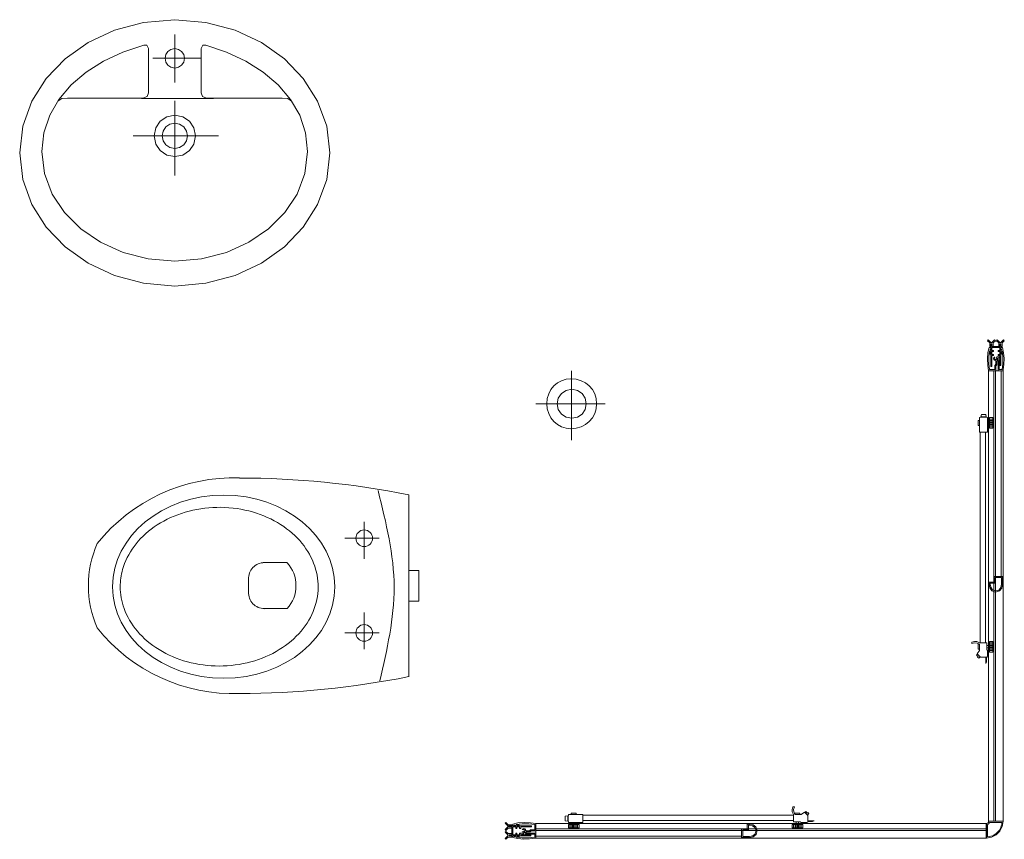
# Model space of a CAD drawing. Header units: millimetres. Extents: x -4725611 to 4745838, y -5478268 to 5501141.
# Tile 26 of 26: x 4745660 to 4745838, y 5500993 to 5501141. Entities that reach past the tile are written whole.
import ezdxf

# ---------------------------------------------------------------- set-up
doc = ezdxf.new("R2010")
doc.units = ezdxf.units.MM
doc.layers.add('AA - Wyposazenie', color=6, linetype='Continuous', lineweight=5)
doc.layers.add('sanitarny', color=7, linetype='Continuous')

# ---------------------------------------------------------------- blocks, each defined once
blk = doc.blocks.new('wc')
at = {"layer": 'AA - Wyposazenie'}
for p, q in [((4736362.94, 5486789.57), (4736362.94, 5486756.78)), ((4736354.92, 5486781.72), (4736354.92, 5486784.67)), ((4736354.92, 5486781.72), (4736351.44, 5486781.72)), ((4736354.92, 5486781.72), (4736354.92, 5486778.03)), ((4736354.92, 5486781.72), (4736357.62, 5486781.72)), ((4736336.69, 5486777.33), (4736341, 5486777.33)), ((4736364.77, 5486775.94), (4736362.94, 5486775.94)), ((4736364.77, 5486770.41), (4736364.77, 5486775.94)), ((4736334.06, 5486773.19), (4736334.06, 5486774.63)), ((4736334.06, 5486773.19), (4736334.06, 5486771.74)), ((4736342.61, 5486773.04), (4736342.61, 5486773.19)), ((4736362.94, 5486770.41), (4736364.77, 5486770.41)), ((4736336.69, 5486769.05), (4736341, 5486769.05)), ((4736354.92, 5486764.66), (4736354.92, 5486768.35)), ((4736354.92, 5486764.66), (4736351.44, 5486764.66)), ((4736354.92, 5486764.66), (4736354.92, 5486761.71)), ((4736354.92, 5486764.66), (4736357.62, 5486764.66))]:
    blk.add_line(p, q, dxfattribs=at)
at = {"layer": 'AA - Wyposazenie', "extrusion": (0, 0, -1)}
for centre, major_axis, start_param, end_param in [((4736331.38, 5486761.15), (22.25, 22.25), 4.600044, 5.531774), ((4736332.32, 5486635.64), (-110.98, 110.98), 0.786255, 0.981735), ((4736354.92, 5486781.72), (1.06, 1.06), 5.497787, 11.780972), ((4736323.79, 5486773.22), (13.16, 13.16), 3.92403, 4.344283), ((4736336.94, 5486774.46), (-2.04, 2.04), 5.558293, 7.155903), ((4736336.66, 5486773.26), (-4.21, 4.21), 1.603894, 2.368159), ((4736323.79, 5486773.12), (-13.16, 13.16), 5.079908, 5.500161), ((4736336.66, 5486773.11), (4.21, 4.21), 0.773434, 1.537698), ((4736336.94, 5486771.92), (2.04, 2.04), 2.268875, 3.866485), ((4736354.92, 5486764.66), (1.06, 1.06), 5.497787, 11.780972), ((4736331.37, 5486785.19), (-22.25, 22.25), 3.892416, 4.824147), ((4736332.23, 5486910.7), (110.98, 110.98), 2.15927, 2.354751)]:
    blk.add_ellipse(centre, major_axis=major_axis, ratio=1, start_param=start_param, end_param=end_param, dxfattribs=at)
blk.add_ellipse((4736329.59, 5486773), major_axis=(-20.04, 0), ratio=0.823601, dxfattribs=at)
at = {"layer": 'AA - Wyposazenie'}
for points, knots in [([(4736357.72, 5486756.01), (4736359.03, 5486761.65), (4736361.69, 5486773.1), (4736358.86, 5486784.52), (4736357.43, 5486790.31)], [0, 0, 0, 0, 15.558297, 31.583805, 31.583805, 31.583805, 31.583805]), ([(4736310.93, 5486773), (4736310.93, 5486774.04), (4736311.07, 5486775.08), (4736311.76, 5486777.56), (4736312.46, 5486778.97), (4736314.38, 5486781.57), (4736315.61, 5486782.77), (4736318.51, 5486784.79), (4736320.17, 5486785.62), (4736323.76, 5486786.81), (4736325.68, 5486787.17), (4736329.56, 5486787.38), (4736331.53, 5486787.22), (4736335.28, 5486786.41), (4736337.07, 5486785.75), (4736340.28, 5486784.03), (4736341.7, 5486782.96), (4736344.03, 5486780.55), (4736344.94, 5486779.2), (4736346.2, 5486776.39), (4736346.55, 5486774.91), (4736346.66, 5486771.96), (4736346.43, 5486770.48), (4736345.39, 5486767.61), (4736344.59, 5486766.23), (4736342.46, 5486763.72), (4736341.13, 5486762.59), (4736338.07, 5486760.71), (4736336.34, 5486759.96), (4736332.66, 5486758.96), (4736330.72, 5486758.7), (4736326.82, 5486758.7), (4736324.88, 5486758.96), (4736321.2, 5486759.96), (4736319.47, 5486760.71), (4736316.41, 5486762.59), (4736315.08, 5486763.72), (4736312.95, 5486766.23), (4736312.15, 5486767.61), (4736311.17, 5486770.34), (4736310.93, 5486771.67), (4736310.93, 5486773)], [0, 0, 0, 0, 0.225827, 0.225827, 0.546298, 0.546298, 0.866768, 0.866768, 1.187239, 1.187239, 1.507709, 1.507709, 1.82818, 1.82818, 2.14865, 2.14865, 2.469121, 2.469121, 2.789591, 2.789591, 3.110062, 3.110062, 3.430532, 3.430532, 3.751003, 3.751003, 4.071473, 4.071473, 4.391944, 4.391944, 4.712414, 4.712414, 5.032885, 5.032885, 5.353355, 5.353355, 5.673826, 5.673826, 5.994296, 5.994296, 6.283185, 6.283185, 6.283185, 6.283185])]:
    blk.add_open_spline(points, degree=3, knots=knots, dxfattribs=at)
blk = doc.blocks.new('UMYWALKA')
at = {"layer": 'AA - Wyposazenie'}
for points in [[(4736320.76, 5486875.2), (4736326.38, 5486874.71), (4736331.63, 5486873.31), (4736336.38, 5486871.1), (4736340.52, 5486868.16), (4736343.93, 5486864.61), (4736346.52, 5486860.53), (4736348.15, 5486856.03), (4736348.72, 5486851.2), (4736348.15, 5486846.38), (4736346.52, 5486841.88), (4736343.93, 5486837.8), (4736340.52, 5486834.25), (4736336.38, 5486831.31), (4736331.63, 5486829.09), (4736326.38, 5486827.68), (4736320.76, 5486827.19), (4736315.13, 5486827.68), (4736309.89, 5486829.09), (4736305.14, 5486831.31), (4736301, 5486834.25), (4736297.58, 5486837.8), (4736295, 5486841.88), (4736293.37, 5486846.38), (4736292.8, 5486851.2), (4736293.37, 5486856.03), (4736295, 5486860.53), (4736297.58, 5486864.61), (4736301, 5486868.16), (4736305.14, 5486871.1), (4736309.89, 5486873.31), (4736315.13, 5486874.71), (4736320.76, 5486875.2)], [(4736320.76, 5486866.49), (4736321.43, 5486866.62), (4736321.99, 5486866.99), (4736322.37, 5486867.55), (4736322.51, 5486868.24), (4736322.37, 5486868.91), (4736321.99, 5486869.47), (4736321.43, 5486869.85), (4736320.76, 5486869.99), (4736320.08, 5486869.85), (4736319.53, 5486869.47), (4736319.15, 5486868.91), (4736319.01, 5486868.24), (4736319.15, 5486867.55), (4736319.53, 5486866.99), (4736320.08, 5486866.62), (4736320.76, 5486866.49)], [(4736320.76, 5486850.51), (4736322.21, 5486850.81), (4736323.39, 5486851.61), (4736324.19, 5486852.79), (4736324.49, 5486854.24), (4736324.19, 5486855.7), (4736323.39, 5486856.89), (4736322.21, 5486857.71), (4736320.76, 5486858.01), (4736319.31, 5486857.71), (4736318.12, 5486856.89), (4736317.32, 5486855.7), (4736317.03, 5486854.24), (4736317.32, 5486852.79), (4736318.12, 5486851.61), (4736319.31, 5486850.81), (4736320.76, 5486850.51)], [(4736320.76, 5486851.96), (4736321.64, 5486852.14), (4736322.37, 5486852.63), (4736322.86, 5486853.35), (4736323.04, 5486854.24), (4736322.86, 5486855.13), (4736322.37, 5486855.87), (4736321.64, 5486856.38), (4736320.76, 5486856.56), (4736319.87, 5486856.38), (4736319.15, 5486855.87), (4736318.66, 5486855.13), (4736318.48, 5486854.24), (4736318.66, 5486853.35), (4736319.15, 5486852.63), (4736319.87, 5486852.14), (4736320.76, 5486851.96)]]:
    blk.add_lwpolyline(points, close=True, dxfattribs=at)
for points in [[(4736320.76, 5486863.87), (4736320.76, 5486872.5)], [(4736299.68, 5486860.52), (4736300.4, 5486860.98), (4736301.4, 5486861.05), (4736315.01, 5486861.05), (4736315.78, 5486861.34), (4736316, 5486862), (4736316, 5486870.03), (4736315.7, 5486870.6), (4736315.17, 5486870.6), (4736311.41, 5486869.34), (4736307.93, 5486867.71), (4736304.8, 5486865.74), (4736302.1, 5486863.44), (4736299.88, 5486860.84), (4736298.21, 5486857.97), (4736297.16, 5486854.83), (4736296.79, 5486851.46), (4736297.28, 5486847.49), (4736298.68, 5486843.78), (4736300.89, 5486840.42), (4736303.82, 5486837.49), (4736307.37, 5486835.07), (4736311.44, 5486833.24), (4736315.94, 5486832.09), (4736320.76, 5486831.68), (4736325.58, 5486832.09), (4736330.07, 5486833.24), (4736334.14, 5486835.07), (4736337.69, 5486837.49), (4736340.62, 5486840.42), (4736342.84, 5486843.78), (4736344.23, 5486847.49), (4736344.72, 5486851.46), (4736344.36, 5486854.83), (4736343.31, 5486857.97), (4736341.64, 5486860.84), (4736339.42, 5486863.44), (4736336.71, 5486865.74), (4736333.59, 5486867.71), (4736330.11, 5486869.34), (4736326.35, 5486870.6), (4736325.82, 5486870.6), (4736325.51, 5486870.03), (4736325.51, 5486862), (4736325.74, 5486861.34), (4736326.5, 5486861.05), (4736340.12, 5486861.05), (4736341.12, 5486860.98), (4736341.83, 5486860.52)], [(4736316.8, 5486868.24), (4736325.44, 5486868.24)], [(4736314.79, 5486861.01), (4736327.72, 5486861.01)], [(4736320.76, 5486860.56), (4736320.76, 5486847.13)], [(4736313.23, 5486854.24), (4736328.67, 5486854.24)]]:
    blk.add_lwpolyline(points, dxfattribs=at)
blk = doc.blocks.new('BRODZIK')
at = {"layer": 'AA - Wyposazenie'}
for p, q in [((4736466.11, 5486803.59), (4736466.19, 5486804.04)), ((4736467.07, 5486803.59), (4736466.11, 5486803.59)), ((4736466.19, 5486804.04), (4736466.99, 5486804.04)), ((4736466.99, 5486804.04), (4736467.07, 5486803.59)), ((4736467.68, 5486802.52), (4736468.29, 5486802.52)), ((4736467.69, 5486803.21), (4736468.29, 5486803.21)), ((4736467.69, 5486802.96), (4736468.29, 5486802.96)), ((4736467.69, 5486802.72), (4736468.29, 5486802.72)), ((4736467.69, 5486802.32), (4736468.29, 5486802.32)), ((4736467.69, 5486802.09), (4736468.29, 5486802.09)), ((4736467.69, 5486801.84), (4736468.29, 5486801.84)), ((4736467.69, 5486762.86), (4736468.29, 5486762.86)), ((4736467.69, 5486762.61), (4736468.29, 5486762.61)), ((4736467.68, 5486762.17), (4736468.29, 5486762.17)), ((4736467.69, 5486762.38), (4736468.3, 5486762.38)), ((4736467.69, 5486761.97), (4736468.29, 5486761.97)), ((4736467.69, 5486761.74), (4736468.29, 5486761.74)), ((4736467.69, 5486761.49), (4736468.29, 5486761.49)), ((4736391.61, 5486731.7), (4736391.17, 5486731.62)), ((4736391.17, 5486731.62), (4736391.17, 5486730.81)), ((4736391.17, 5486730.81), (4736391.61, 5486730.73)), ((4736391.61, 5486730.73), (4736391.61, 5486731.7)), ((4736392, 5486730.11), (4736392, 5486729.51)), ((4736392.25, 5486730.11), (4736392.25, 5486729.51)), ((4736392.48, 5486730.11), (4736392.48, 5486729.51)), ((4736392.68, 5486730.11), (4736392.68, 5486729.51)), ((4736392.89, 5486730.11), (4736392.89, 5486729.51)), ((4736393.12, 5486730.11), (4736393.12, 5486729.51)), ((4736393.37, 5486730.11), (4736393.37, 5486729.51)), ((4736432.35, 5486730.11), (4736432.35, 5486729.51)), ((4736432.6, 5486730.11), (4736432.6, 5486729.51)), ((4736432.83, 5486730.11), (4736432.83, 5486729.51)), ((4736433.03, 5486730.11), (4736433.03, 5486729.51)), ((4736433.23, 5486730.11), (4736433.23, 5486729.51)), ((4736433.47, 5486730.11), (4736433.47, 5486729.51)), ((4736433.72, 5486730.11), (4736433.72, 5486729.5))]:
    blk.add_line(p, q, dxfattribs=at)
for points in [[(4736467.44, 5486817.48), (4736467.29, 5486817.34), (4736467.71, 5486816.93), (4736467.71, 5486816.29), (4736467.9, 5486816.29), (4736467.9, 5486816.8), (4736468.1, 5486816.8), (4736468.1, 5486816.29), (4736468.31, 5486816.29), (4736468.31, 5486816.93), (4736468.72, 5486817.34), (4736468.58, 5486817.48), (4736468.11, 5486817.01), (4736467.91, 5486817.01)], [(4736469.52, 5486816.29), (4736469.52, 5486816.76), (4736469.72, 5486816.76), (4736469.72, 5486812.84), (4736469.52, 5486812.84), (4736469.52, 5486814.68), (4736469.21, 5486814.68), (4736469.21, 5486814.88), (4736469.52, 5486814.88), (4736469.52, 5486815.38), (4736469.21, 5486815.38), (4736469.21, 5486815.58), (4736469.52, 5486815.58), (4736469.52, 5486816.09), (4736468.1, 5486816.09), (4736468.1, 5486815.58), (4736468.41, 5486815.58), (4736468.41, 5486815.38), (4736468.1, 5486815.38), (4736468.1, 5486814.88), (4736468.41, 5486814.88), (4736468.41, 5486814.68), (4736468.1, 5486814.68), (4736468.1, 5486812.71), (4736467.9, 5486812.71), (4736467.9, 5486816.8), (4736468.1, 5486816.8), (4736468.1, 5486816.29)], [(4736469.05, 5486817.48), (4736468.9, 5486817.34), (4736469.32, 5486816.93), (4736469.32, 5486816.29), (4736469.52, 5486816.29), (4736469.52, 5486816.76), (4736469.72, 5486816.76), (4736469.72, 5486816.29), (4736469.92, 5486816.29), (4736469.92, 5486816.93), (4736470.33, 5486817.34), (4736470.19, 5486817.48), (4736469.72, 5486817.01), (4736469.52, 5486817.01)], [(4736387.83, 5486805.97), (4736387.92, 5486806.9), (4736388.18, 5486807.76), (4736388.59, 5486808.53), (4736389.12, 5486809.19), (4736389.77, 5486809.73), (4736390.5, 5486810.13), (4736391.31, 5486810.39), (4736392.16, 5486810.47), (4736393.13, 5486810.39), (4736394.02, 5486810.13), (4736394.81, 5486809.73), (4736395.5, 5486809.19), (4736396.06, 5486808.53), (4736396.48, 5486807.76), (4736396.74, 5486806.9), (4736396.83, 5486805.97), (4736396.74, 5486805.04), (4736396.48, 5486804.19), (4736396.06, 5486803.42), (4736395.5, 5486802.76), (4736394.81, 5486802.22), (4736394.02, 5486801.82), (4736393.13, 5486801.56), (4736392.16, 5486801.47), (4736391.31, 5486801.56), (4736390.5, 5486801.82), (4736389.77, 5486802.22), (4736389.12, 5486802.76), (4736388.59, 5486803.42), (4736388.18, 5486804.19), (4736387.92, 5486805.04)], [(4736467.51, 5486730.72), (4736467.51, 5486811.93), (4736470.12, 5486811.93), (4736470.12, 5486730.72)], [(4736394.96, 5486805.97), (4736394.75, 5486804.95), (4736394.19, 5486804.12), (4736393.35, 5486803.56), (4736392.33, 5486803.35), (4736391.31, 5486803.56), (4736390.47, 5486804.12), (4736389.91, 5486804.95), (4736389.71, 5486805.97), (4736389.91, 5486806.99), (4736390.47, 5486807.83), (4736391.31, 5486808.39), (4736392.33, 5486808.6), (4736393.35, 5486808.39), (4736394.19, 5486807.83), (4736394.75, 5486806.99)], [(4736465.88, 5486803.47), (4736465.88, 5486800.85), (4736467.3, 5486800.85), (4736467.3, 5486803.47), (4736466.82, 5486803.54), (4736466.35, 5486803.54)], [(4736465.88, 5486803.47), (4736465.88, 5486800.85), (4736467.3, 5486800.85), (4736467.3, 5486803.47), (4736466.82, 5486803.54), (4736466.35, 5486803.54)], [(4736467.69, 5486803.47), (4736468.29, 5486803.47), (4736468.29, 5486801.56), (4736467.69, 5486801.56)], [(4736465.6, 5486802.95), (4736465.88, 5486802.95), (4736465.88, 5486802.08), (4736465.6, 5486802.08)], [(4736467.3, 5486802.74), (4736467.69, 5486802.74), (4736467.69, 5486802.29), (4736467.3, 5486802.29)], [(4736465.97, 5486800.85), (4736466.97, 5486800.85), (4736466.97, 5486762.9), (4736465.97, 5486762.9)], [(4736470.02, 5486773.44), (4736469.87, 5486772.76), (4736469.45, 5486772.24), (4736468.76, 5486772.03), (4736468.09, 5486772.26), (4736467.72, 5486772.79), (4736467.61, 5486773.44), (4736467.61, 5486773.82), (4736468.45, 5486773.82), (4736468.45, 5486774.85), (4736470.02, 5486774.85)], [(4736469.81, 5486773.44), (4736469.7, 5486772.84), (4736469.35, 5486772.4), (4736468.76, 5486772.23), (4736468.19, 5486772.43), (4736467.9, 5486772.9), (4736467.81, 5486773.44), (4736467.81, 5486773.62), (4736468.65, 5486773.62), (4736468.65, 5486774.65), (4736469.81, 5486774.65)], [(4736466.02, 5486760.28), (4736465.43, 5486760.88), (4736465.88, 5486761.5), (4736465.88, 5486762.65), (4736465.41, 5486762.84), (4736464.94, 5486762.86), (4736464.47, 5486762.73), (4736464.47, 5486762.99), (4736464.94, 5486763.12), (4736465.4, 5486763.1), (4736465.87, 5486762.9), (4736467.17, 5486762.9), (4736467.17, 5486761.65), (4736467.3, 5486761.51), (4736467.3, 5486760.47), (4736467.17, 5486760.28), (4736467.15, 5486759.94), (4736467.1, 5486759.46), (4736467.02, 5486759.14), (4736467.02, 5486760.28)], [(4736466.02, 5486760.28), (4736465.43, 5486760.88), (4736465.88, 5486761.5), (4736465.88, 5486762.65), (4736465.41, 5486762.84), (4736464.94, 5486762.86), (4736464.47, 5486762.73), (4736464.47, 5486762.99), (4736464.94, 5486763.12), (4736465.4, 5486763.1), (4736465.87, 5486762.9), (4736467.17, 5486762.9), (4736467.17, 5486761.65), (4736467.3, 5486761.51), (4736467.3, 5486760.47), (4736467.17, 5486760.28), (4736467.15, 5486759.94), (4736467.1, 5486759.46), (4736467.02, 5486759.14), (4736467.02, 5486760.28)], [(4736465.6, 5486762.62), (4736465.88, 5486762.62), (4736465.88, 5486761.75), (4736465.6, 5486761.75)], [(4736467.69, 5486763.14), (4736468.29, 5486763.14), (4736468.29, 5486761.22), (4736467.69, 5486761.22)], [(4736465.97, 5486760.34), (4736465.71, 5486760.09), (4736465.52, 5486760.28), (4736465.6, 5486760.36), (4736465.33, 5486760.64), (4736465.5, 5486760.81)], [(4736465.97, 5486760.34), (4736465.71, 5486760.09), (4736465.52, 5486760.28), (4736465.6, 5486760.36), (4736465.33, 5486760.64), (4736465.5, 5486760.81)], [(4736467.17, 5486762.41), (4736467.69, 5486762.41), (4736467.69, 5486761.95), (4736467.17, 5486761.95)], [(4736434.92, 5486731.78), (4736434.33, 5486732.37), (4736433.71, 5486731.92), (4736432.56, 5486731.92), (4736432.37, 5486732.39), (4736432.35, 5486732.86), (4736432.48, 5486733.34), (4736432.22, 5486733.33), (4736432.09, 5486732.86), (4736432.11, 5486732.4), (4736432.3, 5486731.93), (4736432.3, 5486730.63), (4736433.55, 5486730.63), (4736433.7, 5486730.51), (4736434.74, 5486730.51), (4736434.92, 5486730.63), (4736435.26, 5486730.65), (4736435.74, 5486730.7), (4736436.07, 5486730.78), (4736434.92, 5486730.78)], [(4736434.92, 5486731.78), (4736434.33, 5486732.37), (4736433.71, 5486731.92), (4736432.56, 5486731.92), (4736432.37, 5486732.39), (4736432.35, 5486732.86), (4736432.48, 5486733.34), (4736432.22, 5486733.33), (4736432.09, 5486732.86), (4736432.11, 5486732.4), (4736432.3, 5486731.93), (4736432.3, 5486730.63), (4736433.55, 5486730.63), (4736433.7, 5486730.51), (4736434.74, 5486730.51), (4736434.92, 5486730.63), (4736435.26, 5486730.65), (4736435.74, 5486730.7), (4736436.07, 5486730.78), (4736434.92, 5486730.78)], [(4736434.87, 5486731.83), (4736435.11, 5486732.09), (4736434.93, 5486732.29), (4736434.84, 5486732.2), (4736434.57, 5486732.47), (4736434.4, 5486732.3)], [(4736434.87, 5486731.83), (4736435.11, 5486732.09), (4736434.93, 5486732.29), (4736434.84, 5486732.2), (4736434.57, 5486732.47), (4736434.4, 5486732.3)], [(4736380.33, 5486730.36), (4736380.48, 5486730.51), (4736380.89, 5486730.1), (4736381.52, 5486730.1), (4736381.52, 5486729.9), (4736381.02, 5486729.9), (4736381.02, 5486729.7), (4736381.52, 5486729.7), (4736381.52, 5486729.49), (4736380.89, 5486729.49), (4736380.48, 5486729.08), (4736380.33, 5486729.22), (4736380.8, 5486729.69), (4736380.8, 5486729.9)], [(4736391.73, 5486731.92), (4736394.36, 5486731.92), (4736394.36, 5486730.51), (4736391.73, 5486730.51), (4736391.67, 5486730.98), (4736391.67, 5486731.45)], [(4736391.73, 5486731.92), (4736394.36, 5486731.92), (4736394.36, 5486730.51), (4736391.73, 5486730.51), (4736391.67, 5486730.98), (4736391.67, 5486731.45)], [(4736392.26, 5486732.2), (4736393.13, 5486732.2), (4736393.13, 5486731.92), (4736392.26, 5486731.92)], [(4736392.47, 5486730.51), (4736392.92, 5486730.51), (4736392.92, 5486730.11), (4736392.47, 5486730.11)], [(4736394.36, 5486731.83), (4736432.3, 5486731.83), (4736432.3, 5486730.84), (4736394.36, 5486730.84)], [(4736432.59, 5486732.2), (4736433.46, 5486732.2), (4736433.46, 5486731.92), (4736432.59, 5486731.92)], [(4736432.8, 5486730.63), (4736433.25, 5486730.63), (4736433.25, 5486730.11), (4736432.8, 5486730.11)], [(4736467.1, 5486730.31), (4736467.1, 5486727.7), (4736468.05, 5486727.85), (4736468.88, 5486728.28), (4736469.54, 5486728.94), (4736469.97, 5486729.77), (4736470.12, 5486730.72), (4736467.51, 5486730.72), (4736467.46, 5486730.52), (4736467.33, 5486730.37)], [(4736468.19, 5486728.12), (4736468.44, 5486728.24), (4736468.67, 5486728.38), (4736468.89, 5486728.54), (4736469.09, 5486728.73), (4736469.27, 5486728.93), (4736469.44, 5486729.14), (4736469.58, 5486729.38), (4736469.7, 5486729.62), (4736469.79, 5486729.88), (4736469.86, 5486730.15), (4736469.9, 5486730.43), (4736469.91, 5486730.52), (4736467.68, 5486730.52), (4736467.63, 5486730.4), (4736467.56, 5486730.3), (4736467.47, 5486730.22), (4736467.36, 5486730.16), (4736467.3, 5486730.14), (4736467.3, 5486727.91), (4736467.38, 5486727.91), (4736467.66, 5486727.96), (4736467.93, 5486728.03)], [(4736380.33, 5486728.75), (4736380.48, 5486728.9), (4736380.89, 5486728.49), (4736381.52, 5486728.49), (4736381.52, 5486728.28), (4736381.05, 5486728.28), (4736381.05, 5486728.08), (4736381.52, 5486728.08), (4736381.52, 5486727.88), (4736380.89, 5486727.88), (4736380.48, 5486727.47), (4736380.33, 5486727.61), (4736380.8, 5486728.08), (4736380.8, 5486728.28)], [(4736381.52, 5486728.28), (4736381.05, 5486728.28), (4736381.05, 5486728.08), (4736384.98, 5486728.08), (4736384.98, 5486728.28), (4736383.14, 5486728.28), (4736383.14, 5486728.59), (4736382.93, 5486728.59), (4736382.93, 5486728.28), (4736382.43, 5486728.28), (4736382.43, 5486728.59), (4736382.23, 5486728.59), (4736382.23, 5486728.28), (4736381.73, 5486728.28), (4736381.73, 5486729.7), (4736382.23, 5486729.7), (4736382.23, 5486729.39), (4736382.43, 5486729.39), (4736382.43, 5486729.7), (4736382.93, 5486729.7), (4736382.93, 5486729.39), (4736383.14, 5486729.39), (4736383.14, 5486729.7), (4736385.11, 5486729.7), (4736385.11, 5486729.9), (4736381.02, 5486729.9), (4736381.02, 5486729.7), (4736381.52, 5486729.7)], [(4736467.09, 5486730.29), (4736385.89, 5486730.29), (4736385.89, 5486727.68), (4736467.09, 5486727.68)], [(4736391.73, 5486730.11), (4736393.65, 5486730.11), (4736393.65, 5486729.51), (4736391.73, 5486729.51)], [(4736424.37, 5486727.79), (4736425.05, 5486727.93), (4736425.57, 5486728.35), (4736425.78, 5486729.04), (4736425.56, 5486729.71), (4736425.02, 5486730.08), (4736424.37, 5486730.19), (4736423.99, 5486730.19), (4736423.99, 5486729.35), (4736422.96, 5486729.35), (4736422.96, 5486727.79)], [(4736424.37, 5486727.99), (4736424.97, 5486728.1), (4736425.41, 5486728.45), (4736425.58, 5486729.04), (4736425.38, 5486729.61), (4736424.91, 5486729.91), (4736424.37, 5486729.99), (4736424.19, 5486729.99), (4736424.19, 5486729.15), (4736423.16, 5486729.15), (4736423.16, 5486727.99)], [(4736432.07, 5486730.11), (4736433.98, 5486730.11), (4736433.98, 5486729.51), (4736432.07, 5486729.51)]]:
    blk.add_lwpolyline(points, close=True, dxfattribs=at)
for points in [[(4736467.5, 5486811.93), (4736467.34, 5486812.91), (4736467.3, 5486814.08), (4736467.39, 5486815.21), (4736467.61, 5486816.09)], [(4736467.61, 5486816.09), (4736467.9, 5486816.09), (4736467.9, 5486815.89), (4736467.8, 5486815.84), (4736467.8, 5486815.65), (4736467.9, 5486815.58), (4736467.9, 5486815.38), (4736467.8, 5486815.32), (4736467.8, 5486815.08), (4736467.9, 5486815.01), (4736467.9, 5486814.88)], [(4736469.72, 5486814.88), (4736469.72, 5486815.01), (4736469.83, 5486815.08), (4736469.83, 5486815.32), (4736469.72, 5486815.38), (4736469.72, 5486815.58), (4736469.82, 5486815.65), (4736469.82, 5486815.84), (4736469.72, 5486815.89), (4736469.72, 5486816.09), (4736470.02, 5486816.09)], [(4736470.02, 5486816.09), (4736470.21, 5486815.18), (4736470.29, 5486814.13), (4736470.27, 5486813.07), (4736470.15, 5486812.13)], [(4736467.69, 5486815.51), (4736467.53, 5486814.44), (4736467.55, 5486813.19), (4736467.67, 5486812.13)], [(4736467.9, 5486814.88), (4736467.74, 5486814.99), (4736467.68, 5486815.24), (4736467.69, 5486815.51)], [(4736468.41, 5486814.12), (4736468.43, 5486814.23), (4736468.48, 5486814.33), (4736468.55, 5486814.41)], [(4736468.77, 5486813.76), (4736468.59, 5486813.81), (4736468.46, 5486813.94), (4736468.41, 5486814.12)], [(4736468.55, 5486814.41), (4736468.62, 5486814.24)], [(4736468.62, 5486814.24), (4736468.6, 5486814.21), (4736468.58, 5486814.17), (4736468.58, 5486814.12)], [(4736468.58, 5486814.12), (4736468.61, 5486814.03), (4736468.67, 5486813.96), (4736468.77, 5486813.93)], [(4736468.77, 5486813.93), (4736468.87, 5486813.96), (4736468.94, 5486814.03), (4736468.96, 5486814.12)], [(4736468.92, 5486814.24), (4736468.98, 5486814.41), (4736469.42, 5486814.41), (4736469.42, 5486814.19), (4736469.13, 5486814.19)], [(4736468.96, 5486814.12), (4736468.96, 5486814.17), (4736468.94, 5486814.21), (4736468.92, 5486814.24)], [(4736469.13, 5486814.12), (4736469.12, 5486814.03), (4736469.09, 5486813.96), (4736469.04, 5486813.89)], [(4736469.13, 5486814.19), (4736469.13, 5486814.16), (4736469.13, 5486814.14), (4736469.13, 5486814.12)], [(4736469.94, 5486815.51), (4736469.94, 5486815.24), (4736469.89, 5486814.99), (4736469.72, 5486814.88)], [(4736469.95, 5486812.13), (4736470.08, 5486813.19), (4736470.09, 5486814.44), (4736469.94, 5486815.51)], [(4736470.12, 5486811.92), (4736469.21, 5486811.92), (4736469.21, 5486813.69), (4736469.01, 5486813.68), (4736469.01, 5486812.99), (4736468.81, 5486812.78), (4736468.81, 5486811.92), (4736467.5, 5486811.93)], [(4736467.67, 5486812.13), (4736468.61, 5486812.13), (4736468.61, 5486812.89), (4736468.81, 5486813.09), (4736468.81, 5486813.76)], [(4736468.81, 5486813.76), (4736468.8, 5486813.76), (4736468.78, 5486813.76), (4736468.77, 5486813.76)], [(4736469.04, 5486813.89), (4736469.42, 5486813.89), (4736469.42, 5486812.13), (4736469.95, 5486812.13)], [(4736392.31, 5486811.89), (4736392.31, 5486799.44)], [(4736468.45, 5486730.72), (4736468.45, 5486811.93)], [(4736468.75, 5486730.72), (4736468.75, 5486811.93)], [(4736468.75, 5486774.85), (4736468.75, 5486811.93)], [(4736469.76, 5486774.85), (4736469.76, 5486811.93)], [(4736470.15, 5486812.13), (4736470.14, 5486812.06), (4736470.13, 5486811.99), (4736470.12, 5486811.92)], [(4736385.87, 5486805.97), (4736398.37, 5486805.97)], [(4736385.89, 5486730.3), (4736384.9, 5486730.46), (4736383.73, 5486730.5), (4736382.6, 5486730.41), (4736381.73, 5486730.19)], [(4736381.73, 5486730.19), (4736381.73, 5486729.9), (4736381.93, 5486729.9), (4736381.98, 5486730), (4736382.17, 5486730), (4736382.23, 5486729.9), (4736382.43, 5486729.9), (4736382.5, 5486730), (4736382.73, 5486730), (4736382.8, 5486729.9), (4736382.93, 5486729.9)], [(4736382.31, 5486730.12), (4736383.37, 5486730.27), (4736384.62, 5486730.26), (4736385.68, 5486730.13)], [(4736382.93, 5486729.9), (4736382.82, 5486730.07), (4736382.58, 5486730.12), (4736382.31, 5486730.12)], [(4736383.69, 5486729.39), (4736383.58, 5486729.37), (4736383.48, 5486729.32), (4736383.4, 5486729.25)], [(4736383.4, 5486729.25), (4736383.57, 5486729.18)], [(4736383.57, 5486728.88), (4736383.4, 5486728.82), (4736383.4, 5486728.38), (4736383.63, 5486728.38), (4736383.63, 5486728.68)], [(4736383.57, 5486729.18), (4736383.61, 5486729.2), (4736383.65, 5486729.22), (4736383.69, 5486729.22)], [(4736383.69, 5486728.84), (4736383.65, 5486728.84), (4736383.61, 5486728.86), (4736383.57, 5486728.88)], [(4736384.05, 5486729.03), (4736384, 5486729.21), (4736383.87, 5486729.34), (4736383.69, 5486729.39)], [(4736383.69, 5486729.22), (4736383.79, 5486729.2), (4736383.86, 5486729.13), (4736383.88, 5486729.03)], [(4736383.88, 5486729.03), (4736383.86, 5486728.93), (4736383.79, 5486728.87), (4736383.69, 5486728.84)], [(4736383.69, 5486728.67), (4736383.78, 5486728.68), (4736383.86, 5486728.71), (4736383.93, 5486728.76)], [(4736383.93, 5486728.76), (4736383.93, 5486728.38), (4736385.68, 5486728.38), (4736385.68, 5486727.85)], [(4736385.68, 5486730.13), (4736385.68, 5486729.19), (4736384.92, 5486729.19), (4736384.72, 5486728.99), (4736384.05, 5486728.99)], [(4736384.05, 5486728.99), (4736384.05, 5486729.01), (4736384.05, 5486729.02), (4736384.05, 5486729.03)], [(4736385.89, 5486727.68), (4736385.89, 5486728.59), (4736384.13, 5486728.59), (4736384.13, 5486728.79), (4736384.82, 5486728.79), (4736385.03, 5486728.99), (4736385.89, 5486728.99), (4736385.89, 5486730.3)], [(4736467.09, 5486729.35), (4736385.89, 5486729.35)], [(4736467.09, 5486729.05), (4736385.89, 5486729.05)], [(4736422.96, 5486729.05), (4736385.89, 5486729.05)], [(4736382.93, 5486728.08), (4736382.8, 5486728.08), (4736382.73, 5486727.98), (4736382.5, 5486727.98), (4736382.43, 5486728.08), (4736382.23, 5486728.08), (4736382.17, 5486727.98), (4736381.98, 5486727.98), (4736381.93, 5486728.08), (4736381.73, 5486728.08), (4736381.73, 5486727.79)], [(4736381.73, 5486727.79), (4736382.64, 5486727.59), (4736383.69, 5486727.51), (4736384.75, 5486727.54), (4736385.69, 5486727.65)], [(4736382.31, 5486727.86), (4736382.58, 5486727.86), (4736382.82, 5486727.91), (4736382.93, 5486728.08)], [(4736385.68, 5486727.85), (4736384.62, 5486727.72), (4736383.37, 5486727.71), (4736382.31, 5486727.86)], [(4736383.63, 5486728.68), (4736383.65, 5486728.67), (4736383.67, 5486728.67), (4736383.69, 5486728.67)], [(4736385.69, 5486727.65), (4736385.75, 5486727.66), (4736385.83, 5486727.67), (4736385.89, 5486727.68)], [(4736422.96, 5486728.04), (4736385.89, 5486728.04)]]:
    blk.add_lwpolyline(points, dxfattribs=at)

msp = doc.modelspace()

# ---------------------------------------------------------------- block references
at = {"layer": 'sanitarny'}
for name in ['UMYWALKA', 'BRODZIK', 'wc']:
    msp.add_blockref(name, (9367.19, 14265.93), dxfattribs=at)

doc.saveas('drawing.dxf')
